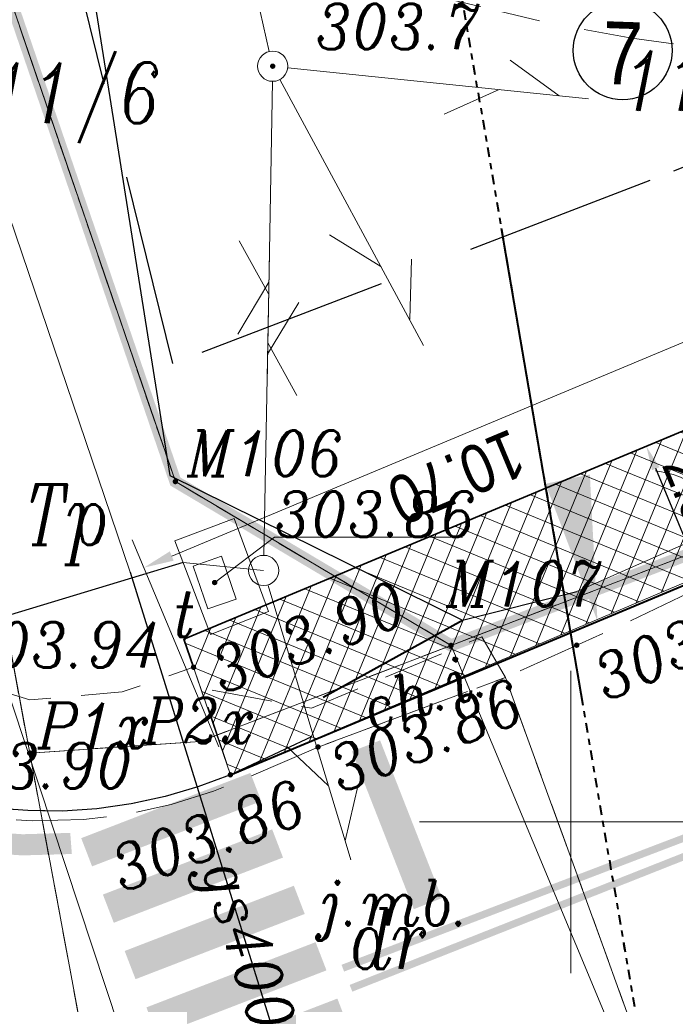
# Model space of a CAD drawing. Extents: x 779 to 3668, y -1329 to 9570.
# Tile 55 of 106: x 2183 to 2194, y -357 to -341. Entities that reach past the tile are written whole.
import ezdxf

# ---------------------------------------------------------------- set-up
doc = ezdxf.new("R2010")
doc.units = 0
for name, pattern in [('( Dashed )', [0.75, 0.5, -0.25]), ('0.5_0.5', [1, 0.5, -0.5]), ('1.5_0.5', [2, 1.5, -0.5]), ('CENTER2', [1.125, 0.75, -0.125, 0.125, -0.125]), ('CIĄGłA', [0]), ('DASH', [0.75, 0.5, -0.25]), ('DGN Style 4', [0.3202, 0.16, -0.08, 0.0002, -0.08]), ('HIDDEN2', [4.7625, 3.175, -1.5875]), ('mz1.0_0.5', [1.5, 1, -0.5])]:
    doc.linetypes.add(name, pattern=pattern)
for name, color, linetype, lineweight in [('203-punkt graniczny', 7, 'Continuous', 0), ('203-punkt graniczny-Atr103', 7, 'Continuous', 0), ('210-oznaczenie konturu użytku gruntowego', 7, 'Continuous', 0), ('211-numer działki ewidencyjnej', 7, 'Continuous', 0), ('218-kontur użytku gruntowego', 7, 'Continuous', 0), ('219-działka ewidencyjna', 7, 'Continuous', 0), ('_a_obiekty', 250, 'Continuous', 30), ('AGP1_granica_opracow', 7, 'Continuous', 15), ('AGP1_KRAWEZNIKI', 7, 'Continuous', 40), ('AGP1_OPISY', 7, 'Continuous', 13), ('brama (linia)', 7, 'Continuous', 0), ('brama (linia) - symbol', 7, 'Continuous', 0), ('chodnik (powierzchnia)', 7, 'Continuous', 0), ('chodnik (powierzchnia)-Atr17', 7, 'Continuous', 0), ('jezdnia (powierzchnia)', 7, 'Continuous', 0), ('jezdnia (powierzchnia)-Atr17', 7, 'Continuous', 0), ('kanał technologiczny (linia)', 7, 'Continuous', 0), ('komora podziemna - przewód telekomunikacyjny (powierzchnia)-ST', 7, 'Continuous', 0), ('krawężnik (linia)', 7, 'Continuous', 0), ('KTOK05_01', 7, 'Continuous', 0), ('MPZP', 7, 'Continuous', 0), ('ogrodzenie trwałe (linia)', 7, 'Continuous', 0), ('przewód gazowy (linia)-SG', 7, 'Continuous', 0), ('przewód gazowy (linia)-SG-Atr1', 7, 'Continuous', 0), ('przewód telekomunikacyjny (linia)-STPOD', 7, 'Continuous', 0), ('przewód telekomunikacyjny (linia)-STPOW - symbol', 7, 'Continuous', 0), ('punkt o określonej wysokości (sieć telekomunikacyjna)-ST', 7, 'Continuous', 0), ('punkt o określonej wysokości (sieć telekomunikacyjna)-ST-Atr2', 7, 'Continuous', 0), ('punkt wysokościowy naturalny', 7, 'Continuous', 0), ('punkt wysokościowy naturalny-Atr2', 7, 'Continuous', 0), ('punkt wysokościowy sztuczny', 7, 'Continuous', 0), ('punkt wysokościowy sztuczny-Atr2', 7, 'Continuous', 0), ('RTPW02', 7, 'Continuous', 0), ('rura ochronna - przewód gazowy (linia)-SG', 7, 'Continuous', 0), ('rura ochronna - przewód telekomunikacyjny (linia)-ST', 7, 'Continuous', 0), ('Sekcje', 7, 'Continuous', 0), ('SUPT01', 7, 'Continuous', 0), ('słup (punkt)', 7, 'Continuous', 0), ('właz prostokątny - siec telekomunikacyjna (punkt)-STPOD', 7, 'Continuous', 0), ('właz prostokątny - siec telekomunikacyjna (punkt)-STPOD-Atr17', 7, 'Continuous', 0), ('Y_OZN_POZ', 251, 'Continuous', 5), ('zz-legenda', 7, 'Continuous', 13), ('zz-obrzeża', 44, 'Continuous', 35), ('zz-wymiry', 7, 'Continuous', 18), ('zz-wypełnienie-chodniki', 142, 'Continuous', 5)]:
    doc.layers.add(name, color=color, linetype=linetype, lineweight=lineweight)
doc.layers.add('Y-ZNAKI', color=7, linetype='Continuous')
doc.layers.add('zz-odwodnienie', color=5, linetype='Continuous')
doc.styles.add('ARIAL', font='ARIALN.TTF')
doc.styles.get("Standard").update_dxf_attribs({"font": 'arial.ttf'})
doc.styles.add('Style-ITALIC_1250', font='ITALIC_1250.shx')
doc.linetypes.add('902-500', pattern='A,3.75,[24,dgnlstyle-geo-mz.shx,S=0.002786,R=0,X=0,Y=0],3.75', length=7.5)
doc.linetypes.add('KTOK05_01-500', pattern='A,3.75,[13,dgnlstyle-rozp_2013.shx,S=0.002778,R=0,X=0,Y=0],3.75', length=7.5)
doc.dimstyles.new('z1do1', dxfattribs={"dimtxt": 0.7, "dimasz": 0.4, "dimexe": 0.5, "dimexo": 0.5, "dimgap": 0.1, "dimtad": 1, "dimrnd": 0.05, "dimzin": 0, "dimdsep": 46, "dimtxsty": 'ARIAL', "dimcen": 0.09, "dimazin": 0, "dimtfac": 1, "dimtofl": 0, "dimtmove": 0, "dimatfit": 3, "dimfxl": 1, "dimtolj": 1, "dimtzin": 0, "dimarcsym": 0})

# ---------------------------------------------------------------- blocks, each defined once
blk = doc.blocks.new('203')
at = {"linetype": 'Continuous', "lineweight": -2, "ltscale": 10}
h = blk.add_hatch(color=0, dxfattribs=at)
edge = h.paths.add_edge_path()
edge.add_arc((0, 0), 0.45, 0, 360)
blk = doc.blocks.new('OK02')
at = {"color": 0, "linetype": 'Continuous', "lineweight": -2, "ltscale": 10}
for centre, start, end in [((-15, 0), 0, 60), ((15, 0), 120, 180)]:
    blk.add_arc(centre, 15, start, end, dxfattribs=at)
blk = doc.blocks.new('US22B')
at = {"color": 0, "linetype": 'Continuous', "lineweight": -2, "ltscale": 10, "flags": 128}
blk.add_lwpolyline([(-3.75, -2.5), (3.75, -2.5), (3.75, 2.5), (-3.75, 2.5), (-3.75, -2.5)], close=True, dxfattribs=at)
blk = doc.blocks.new('PW01')
at = {"linetype": 'Continuous', "lineweight": 13, "ltscale": 10}
h = blk.add_hatch(color=0, dxfattribs=at)
edge = h.paths.add_edge_path()
edge.add_arc((0, 0), 0.45, 0, 360)
blk = doc.blocks.new('PT01')
at = {"color": 0, "linetype": 'Continuous', "lineweight": 13, "ltscale": 10}
for p, q in [((46.5, 0), (37.84, 5)), ((6.5, 0), (0, 0)), ((6.5, 0), (16.5, 0)), ((16.5, 0), (26.5, 0)), ((26.5, 0), (36.5, 0)), ((36.5, 0), (27.84, -5)), ((36.5, 0), (46.5, 0)), ((46.5, 0), (50, 0))]:
    blk.add_line(p, q, dxfattribs=at)
blk = doc.blocks.new('SM04')
at = {"color": 0, "linetype": 'Continuous', "lineweight": -2, "ltscale": 10}
blk.add_circle((0, 0), 2.5, dxfattribs=at)
blk = doc.blocks.new('PW02')
at = {"linetype": 'Continuous', "lineweight": 13, "ltscale": 10}
h = blk.add_hatch(color=0, dxfattribs=at)
edge = h.paths.add_edge_path()
edge.add_arc((0, 0), 0.45, 0, 360)
blk = doc.blocks.new('RTPW02')
at = {"layer": 'RTPW02', "linetype": 'Continuous', "lineweight": 13}
h = blk.add_hatch(color=7, dxfattribs=at)
edge = h.paths.add_edge_path()
edge.add_arc((0, 0), 0.045, 0, 360)
blk = doc.blocks.new('PZT MDCP podkład')
at = {"layer": '218-kontur użytku gruntowego', "color": 8, "linetype": '0.5_0.5', "lineweight": 13, "flags": 128}
for points in [[(2119.596, 20.906), (2113.776, 37.896)], [(2113.776, 37.896), (2119.596, 20.906)], [(2115.366, 26.206), (2117.186, 16.416)], [(2117.186, 16.416), (2115.366, 26.206)], [(2124.156, 18.196), (2119.596, 20.906)], [(2119.596, 20.906), (2124.156, 18.196)], [(2124.156, 18.196), (2129.636, 20.296)], [(2129.636, 20.296), (2124.156, 18.196)], [(2120.006, 16.606), (2124.156, 18.196)], [(2124.156, 18.196), (2120.006, 16.606)], [(2117.186, 16.416), (2120.006, 16.606)], [(2120.006, 16.606), (2117.186, 16.416)], [(2117.186, 16.416), (2119.146, 5.886)], [(2119.146, 5.886), (2117.186, 16.416)]]:
    blk.add_lwpolyline(points, dxfattribs=at)
at = {"layer": '219-działka ewidencyjna', "color": 8, "linetype": 'Continuous', "lineweight": 13, "flags": 128}
for points in [[(2113.776, 37.896), (2119.596, 20.906)], [(2115.366, 26.206), (2117.186, 16.416)], [(2119.596, 20.906), (2124.156, 18.196)], [(2129.636, 20.296), (2124.156, 18.196)], [(2120.006, 16.606), (2124.156, 18.196)], [(2124.156, 18.196), (2127.576, 9.996)], [(2117.186, 16.416), (2120.006, 16.606)], [(2119.146, 5.886), (2117.186, 16.416)]]:
    blk.add_lwpolyline(points, dxfattribs=at)
at = {"layer": 'brama (linia)', "color": 8, "linetype": 'Continuous', "lineweight": 13, "flags": 128}
blk.add_lwpolyline([(2126.236, 19.086), (2131.266, 21.306)], dxfattribs=at)
at = {"layer": 'chodnik (powierzchnia)', "color": 8, "linetype": 'mz1.0_0.5', "lineweight": 13, "flags": 128}
for points in [[(2094.286, 107.736), (2095.496, 102.266), (2096.136, 99.116), (2097.046, 94.516), (2101.066, 73.846), (2102.576, 66.006), (2104.166, 58.036), (2105.666, 50.426), (2108.206, 38.126), (2109.856, 30.556), (2110.966, 25.356), (2112.896, 16.946), (2113.376, 16.626), (2113.866, 16.346), (2114.386, 16.096), (2114.916, 15.896), (2115.466, 15.726), (2116.016, 15.596), (2116.586, 15.506), (2117.156, 15.466), (2117.726, 15.456), (2118.296, 15.496), (2118.866, 15.576), (2119.426, 15.696), (2119.966, 15.856), (2120.506, 16.056), (2119.896, 17.836), (2118.716, 17.426), (2117.186, 17.296), (2115.196, 17.896), (2114.046, 18.856), (2112.546, 25.696), (2111.356, 31.136), (2109.736, 38.596), (2107.226, 50.456), (2105.686, 58.476), (2104.126, 66.306), (2102.566, 74.356), (2098.636, 94.616), (2097.546, 100.076), (2097.016, 102.526), (2095.816, 107.956), (2094.286, 107.736)], [(2125.056, 17.666), (2124.666, 18.336), (2121.846, 17.156), (2120.036, 17.486), (2120.506, 16.056), (2121.846, 16.686), (2121.956, 16.516), (2125.056, 17.666)]]:
    blk.add_lwpolyline(points, close=True, dxfattribs=at)
at = {"layer": 'jezdnia (powierzchnia)', "color": 8, "linetype": '1.5_0.5', "lineweight": 13, "flags": 128}
for points in [[(2222.326, 18.117), (2221.203, 22.083), (2205.386, 20.096), (2204.446, 20.596), (2203.096, 26.226), (2196.866, 25.286), (2195.626, 20.026), (2193.796, 18.826), (2188.866, 17.986), (2181.466, 17.556), (2178.606, 17.876), (2176.756, 18.456), (2173.726, 19.866), (2171.816, 21.166), (2167.276, 24.556), (2161.216, 26.826), (2157.676, 27.806), (2155.096, 28.106), (2148.546, 27.616), (2147.486, 27.656), (2146.556, 27.976), (2145.856, 28.606), (2144.736, 30.366), (2142.996, 34.696), (2142.366, 36.396), (2134.766, 38.986), (2135.116, 38.066), (2135.536, 36.916), (2136.706, 31.206), (2136.736, 29.676), (2136.306, 26.976), (2135.846, 25.416), (2133.726, 22.486), (2132.306, 21.326), (2131.486, 20.706), (2127.046, 18.566), (2125.056, 17.666), (2127.506, 10.916), (2129.216, 11.496), (2130.676, 11.486), (2132.096, 11.146), (2133.716, 10.476), (2146.306, 15.706), (2146.296, 16.146), (2146.506, 16.786), (2146.996, 17.566), (2147.256, 17.806), (2147.826, 18.186), (2148.396, 18.406), (2149.006, 18.516), (2149.656, 18.536), (2150.306, 18.406), (2150.866, 18.186), (2152.256, 17.276), (2152.966, 16.616), (2160.196, 19.556), (2160.416, 20.026), (2161.966, 20.226), (2164.176, 19.736), (2166.856, 18.806), (2176.416, 14.626), (2183.046, 13.986), (2201.016, 15.826), (2205.616, 16.276), (2221.196, 17.986), (2222.326, 18.117)], [(2110.246, 19.936), (2110.936, 17.476), (2113.326, 8.386), (2116.146, -0.544), (2116.966, -3.184), (2116.706, -1.974), (2116.606, -0.994), (2116.606, -0.004), (2116.646, 0.486), (2116.736, 1.166), (2117.026, 2.426), (2117.356, 3.356), (2117.556, 3.806), (2117.906, 4.466), (2118.296, 5.096), (2118.886, 5.896), (2119.376, 6.456), (2120.036, 7.086), (2121.086, 7.896), (2121.946, 8.406), (2122.846, 8.826), (2123.546, 9.076), (2127.506, 10.916), (2125.056, 17.666), (2121.956, 16.516), (2120.686, 15.966), (2120.226, 15.786), (2119.526, 15.566), (2118.806, 15.406), (2118.076, 15.316), (2117.226, 15.296), (2116.596, 15.336), (2115.386, 15.566), (2114.456, 15.876), (2113.576, 16.306), (2112.946, 16.696), (2111.996, 17.486), (2111.336, 18.206), (2110.756, 19.006), (2110.246, 19.936)]]:
    blk.add_lwpolyline(points, close=True, dxfattribs=at)
at = {"layer": 'kanał technologiczny (linia)', "color": 8, "linetype": 'Continuous', "lineweight": 13, "flags": 128}
blk.add_lwpolyline([(2076.829, 99.116), (2097.466, 101.996), (2098.496, 100.976), (2099.736, 94.596), (2102.876, 80.006), (2107.146, 57.576), (2110.276, 41.516), (2112.466, 30.966), (2113.936, 24.136), (2116.446, 18.576), (2123.106, -1.554), (2123.726, -2.874), (2127.703, -15.767)], dxfattribs=at)
at = {"layer": 'komora podziemna - przewód telekomunikacyjny (powierzchnia)-ST', "color": 8, "linetype": 'Continuous', "lineweight": 13, "flags": 128}
blk.add_lwpolyline([(2120.176, 18.376), (2119.586, 19.926), (2120.566, 20.296), (2121.136, 18.756), (2120.176, 18.376)], close=True, dxfattribs=at)
at = {"layer": 'krawężnik (linia)', "color": 8, "linetype": 'Continuous', "lineweight": 30, "flags": 128}
blk.add_lwpolyline([(2121.846, 16.686), (2120.506, 16.056), (2119.966, 15.856), (2119.426, 15.696), (2118.866, 15.576), (2118.296, 15.496), (2117.726, 15.456), (2117.156, 15.466), (2116.586, 15.506)], dxfattribs=at)
at = {"layer": 'KTOK05_01', "color": 8, "linetype": 'KTOK05_01-500', "lineweight": 40}
blk.add_line((2122.04, 17.341), (2124.346, 18.616), dxfattribs=at)
at = {"layer": 'MPZP', "color": 8, "linetype": 'DGN Style 4', "lineweight": 40, "flags": 128}
blk.add_lwpolyline([(2134.413, -13.933), (2127.576, 9.996), (2122.802, 37.892), (2105.951, 127.031)], dxfattribs=at)
at = {"layer": 'ogrodzenie trwałe (linia)', "color": 8, "linetype": '902-500', "lineweight": 30, "flags": 128}
blk.add_lwpolyline([(2134.936, 37.206), (2130.856, 38.356), (2128.256, 38.936), (2120.626, 40.026), (2116.476, 40.046), (2119.506, 21.006), (2124.346, 18.616), (2126.236, 19.086)], dxfattribs=at)
at = {"layer": 'przewód gazowy (linia)-SG', "color": 8, "linetype": 'Continuous', "lineweight": 13, "flags": 128}
blk.add_lwpolyline([(2129.388, -15.306), (2127.316, -8.644), (2125.216, -1.084), (2123.766, 3.626), (2118.846, 19.406), (2116.106, 27.466), (2111.436, 41.766), (2110.066, 46.496)], dxfattribs=at)
at = {"layer": 'przewód telekomunikacyjny (linia)-STPOD', "color": 8, "linetype": 'Continuous', "lineweight": 13, "flags": 128}
for points in [[(2095.425, 12.989), (2096.886, 13.246), (2104.586, 15.236), (2108.856, 16.276), (2119.726, 19.566)], [(2121.056, 19.436), (2119.726, 19.566)]]:
    blk.add_lwpolyline(points, dxfattribs=at)
at = {"layer": 'punkt o określonej wysokości (sieć telekomunikacyjna)-ST-Atr2', "color": 8, "lineweight": 13, "flags": 128}
blk.add_lwpolyline([(2120.246, 19.236), (2121.236, 19.986), (2124.345, 19.986)], dxfattribs=at)
at = {"layer": 'rura ochronna - przewód gazowy (linia)-SG', "color": 8, "linetype": 'Continuous', "lineweight": 30, "flags": 128}
blk.add_lwpolyline([(2118.846, 19.406), (2123.766, 3.626)], dxfattribs=at)
at = {"layer": 'rura ochronna - przewód telekomunikacyjny (linia)-ST', "color": 8, "linetype": 'Continuous', "lineweight": 30, "flags": 128}
blk.add_lwpolyline([(2119.726, 19.566), (2108.856, 16.276), (2104.586, 15.236), (2096.886, 13.246), (2095.425, 12.989)], dxfattribs=at)
at = {"layer": 'Sekcje', "color": 8, "linetype": 'Continuous', "lineweight": 13}
for p, q in [((2126.136, 17.776), (2126.136, 12.776)), ((2123.636, 15.276), (2128.636, 15.276))]:
    blk.add_line(p, q, dxfattribs=at)
at = {"layer": 'SUPT01', "color": 8, "linetype": 'Continuous', "lineweight": 13}
for p, q in [((2120.031, 32.893), (2121.15, 28.02)), ((2125.137, 27.874), (2125.947, 27.288)), ((2126.429, 27.238), (2121.455, 27.751)), ((2121.112, 22.527), (2121.202, 27.527)), ((2123.703, 23.158), (2121.325, 27.557)), ((2124.953, 27.39), (2124.04, 26.982)), ((2122.997, 24.463), (2122.146, 24.988)), ((2121.139, 24.011), (2120.654, 24.886)), ((2121.151, 24.686), (2121.061, 19.686)), ((2123.501, 24.583), (2123.473, 23.584)), ((2120.627, 23.345), (2121.142, 24.202)), ((2121.636, 23.868), (2121.121, 23.011)), ((2121.124, 23.202), (2121.608, 22.327))]:
    blk.add_line(p, q, dxfattribs=at)
at = {"layer": '203-punkt graniczny', "color": 8, "linetype": 'Continuous', "lineweight": 13, "xscale": 0.1, "yscale": 0.1, "zscale": 0.1}
for p in [(2119.596, 20.906), (2124.156, 18.196), (2120.006, 16.606), (2117.186, 16.416)]:
    blk.add_blockref('203', p, dxfattribs=at)
at = {"layer": 'brama (linia) - symbol', "color": 8, "linetype": 'Continuous', "lineweight": 13, "xscale": 0.1, "yscale": 0.1, "zscale": 0.1, "rotation": 23.814}
blk.add_blockref('OK02', (2128.751, 20.196), dxfattribs=at)
at = {"layer": 'przewód telekomunikacyjny (linia)-STPOW - symbol', "color": 8, "linetype": 'Continuous', "lineweight": 13, "ltscale": 0.965429, "xscale": 0.09481436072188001, "yscale": 0.09481436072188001, "zscale": 0.1, "rotation": 286.765}
blk.add_blockref('PT01', (2121.131, 19.188), dxfattribs=at)
at = {"layer": 'punkt o określonej wysokości (sieć telekomunikacyjna)-ST', "color": 8, "linetype": 'Continuous', "lineweight": 13, "xscale": 0.1, "yscale": 0.1, "zscale": 0.1}
blk.add_blockref('PW01', (2120.246, 19.236), dxfattribs=at)
at = {"layer": 'punkt wysokościowy naturalny', "color": 8, "linetype": 'Continuous', "lineweight": 13, "xscale": 0.1, "yscale": 0.1, "zscale": 0.1}
blk.add_blockref('PW01', (2121.206, 27.776), dxfattribs=at)
at = {"layer": 'punkt wysokościowy sztuczny', "color": 8, "linetype": 'Continuous', "lineweight": 13, "xscale": 0.1, "yscale": 0.1, "zscale": 0.1}
blk.add_blockref('PW02', (2121.956, 16.516), dxfattribs=at)
at = {"layer": 'RTPW02', "color": 8, "linetype": 'Continuous', "lineweight": 13}
for p in [(2126.236, 18.2), (2119.896, 17.836), (2120.506, 16.056)]:
    blk.add_blockref('RTPW02', p, dxfattribs=at)
at = {"layer": 'słup (punkt)', "color": 8, "linetype": 'Continuous', "lineweight": 13, "xscale": 0.1, "yscale": 0.1, "zscale": 0.1}
for p in [(2121.206, 27.776), (2121.056, 19.436)]:
    blk.add_blockref('SM04', p, dxfattribs=at)
at = {"layer": 'właz prostokątny - siec telekomunikacyjna (punkt)-STPOD', "color": 8, "linetype": 'Continuous', "lineweight": 13, "xscale": 0.1, "yscale": 0.1, "zscale": 0.1, "rotation": 108.9699999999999}
blk.add_blockref('US22B', (2120.246, 19.236), dxfattribs=at)
at = {"layer": '203-punkt graniczny-Atr103', "color": 8, "lineweight": 13, "char_height": 0.75, "attachment_point": 7, "line_spacing_factor": 0.6}
for s, insert in [('\\FITALIC_1250;\\H1x;\\W0.9;M106', (2119.79, 20.998)), ('\\FITALIC_1250;\\H1x;\\W0.9;M107', (2124.077, 18.841)), ('\\FITALIC_1250;\\H1x;\\W0.9;P2x', (2119.062, 16.58)), ('\\FITALIC_1250;\\H1x;\\W0.9;P1x', (2117.323, 16.495))]:
    blk.add_mtext(s, dxfattribs=dict(at, insert=insert))
at = {"layer": '210-oznaczenie konturu użytku gruntowego', "color": 8, "linetype": 'Continuous', "lineweight": 13, "char_height": 1, "attachment_point": 7, "line_spacing_factor": 0.6}
for s, insert in [('\\FITALIC_1250;\\H1x;\\W0.79;Tp', (2117.089, 19.527)), ('\\FITALIC_1250;\\H1x;\\W0.79;dr', (2122.464, 12.846))]:
    blk.add_mtext(s, dxfattribs=dict(at, insert=insert))
at = {"layer": '211-numer działki ewidencyjnej', "color": 8, "linetype": 'Continuous', "lineweight": 13, "char_height": 1, "attachment_point": 1, "line_spacing_factor": 0.6}
for s, insert in [('\\FITALIC_1250;\\H1x;\\W0.79;111/7', (2126.996, 28.036)), ('\\FITALIC_1250;\\H1x;\\W0.79;111/6', (2115.796, 27.836))]:
    blk.add_mtext(s, dxfattribs=dict(at, insert=insert))
at = {"layer": 'chodnik (powierzchnia)-Atr17', "color": 8, "lineweight": 13, "insert": (2122.824, 16.759), "char_height": 0.75, "attachment_point": 7, "rotation": 17.987, "line_spacing_factor": 0.6}
blk.add_mtext('\\FITALIC_1250;\\H1x;\\W0.9;ch.i.', dxfattribs=at)
at = {"layer": 'jezdnia (powierzchnia)-Atr17', "color": 8, "lineweight": 13, "insert": (2121.989, 13.313), "char_height": 0.75, "attachment_point": 7, "line_spacing_factor": 0.6}
blk.add_mtext('\\FITALIC_1250;\\H1x;\\W0.9;j.mb.', dxfattribs=at)
at = {"layer": 'przewód gazowy (linia)-SG-Atr1', "color": 8, "lineweight": 13, "insert": (2120.268, 14.585), "char_height": 0.75, "attachment_point": 4, "rotation": 287.317, "line_spacing_factor": 0.6}
blk.add_mtext('\\FITALIC_1250;\\H1x;\\W0.9;gs400', dxfattribs=at)
at = {"layer": 'punkt o określonej wysokości (sieć telekomunikacyjna)-ST-Atr2', "color": 8, "lineweight": 13, "insert": (2121.236, 19.994), "char_height": 0.75, "attachment_point": 7, "line_spacing_factor": 0.6}
blk.add_mtext('\\FITALIC_1250;\\H1x;\\W0.9;303.86', dxfattribs=at)
at = {"layer": 'punkt wysokościowy naturalny-Atr2', "color": 8, "lineweight": 13, "insert": (2121.916, 28.806), "char_height": 0.75, "attachment_point": 1, "line_spacing_factor": 0.6}
blk.add_mtext('\\FITALIC_1250;\\H1x;\\W0.9;303.7', dxfattribs=at)
at = {"layer": 'punkt wysokościowy sztuczny-Atr2', "color": 8, "lineweight": 13, "insert": (2122.046, 16.446), "char_height": 0.75, "attachment_point": 1, "rotation": 21.483, "line_spacing_factor": 0.6}
blk.add_mtext('\\FITALIC_1250;\\H1x;\\W0.9;303.86', dxfattribs=at)
at = {"layer": 'RTPW02', "color": 8, "linetype": 'Continuous', "lineweight": 13, "style": 'Style-ITALIC_1250', "width": 0.9}
for s, rotation, p in [('303.90', 20.9516, (2120.363, 17.389)), ('303.88', 23.0149, (2126.714, 17.265)), ('303.86', 20.9516, (2118.71, 14.104))]:
    blk.add_text(s, height=0.75, rotation=rotation, dxfattribs=at).set_placement(p)
for s, p in [('303.94', (2115.997, 17.829)), ('303.90', (2115.539, 15.832))]:
    blk.add_text(s, height=0.75, dxfattribs=at).set_placement(p)
at = {"layer": 'właz prostokątny - siec telekomunikacyjna (punkt)-STPOD-Atr17', "color": 8, "lineweight": 13, "insert": (2119.536, 18.336), "char_height": 0.75, "attachment_point": 7, "line_spacing_factor": 0.6}
blk.add_mtext('\\FITALIC_1250;\\H1x;\\W0.9;t', dxfattribs=at)
blk = doc.blocks.new('*D1469')
at = {"layer": 'Defpoints', "color": 0, "transparency": 16777216}
for p in [(2191.62, -339.028), (2196.332, -348.968)]:
    blk.add_point(p, dxfattribs=at)
at = {"layer": 'zz-legenda', "color": 0, "lineweight": -2, "transparency": 16777216}
blk.add_line((2194.897, -345.941), (2196.161, -348.606), dxfattribs=at)
at = {"layer": 'zz-legenda', "color": 0, "transparency": 16777216}
blk.add_solid([(2196.221, -348.578), (2196.101, -348.635), (2196.332, -348.968)], dxfattribs=at)
at = {"layer": 'zz-legenda', "color": 0, "transparency": 16777216, "insert": (2195.618, -346.407), "char_height": 0.7, "attachment_point": 5, "rotation": 295.3622, "style": 'ARIAL'}
blk.add_mtext('\\A1;R11', dxfattribs=at)
blk = doc.blocks.new('*D1487')
at = {"layer": 'Defpoints', "color": 0, "transparency": 16777216}
for p in [(2193.347, -347.658), (2192.959, -347.82), (2193.852, -349.963)]:
    blk.add_point(p, dxfattribs=at)
at = {"layer": 'zz-wymiry', "color": 0, "lineweight": -2, "transparency": 16777216}
for p, q in [((2193.42, -347.628), (2193.809, -347.466)), ((2194.087, -349.432), (2193.501, -348.027)), ((2194.313, -349.77), (2194.702, -349.608))]:
    blk.add_line(p, q, dxfattribs=at)
at = {"layer": 'zz-wymiry', "color": 0, "transparency": 16777216}
for points in [[(2193.563, -348.002), (2193.44, -348.053), (2193.347, -347.658)], [(2194.148, -349.406), (2194.025, -349.457), (2194.24, -349.801)]]:
    blk.add_solid(points, dxfattribs=at)
at = {"layer": 'zz-wymiry', "color": 0, "transparency": 16777216, "insert": (2194.216, -348.553), "char_height": 0.7, "attachment_point": 5, "rotation": 292.6279, "style": 'ARIAL'}
blk.add_mtext('\\A1;2.30', dxfattribs=at)
blk = doc.blocks.new('*D1499')
at = {"layer": 'Defpoints', "color": 0, "transparency": 16777216}
for p in [(2202.426, -336.97), (2191.62, -339.028), (2197.241, -343.66), (2196.332, -348.968)]:
    blk.add_point(p, dxfattribs=at)
at = {"layer": 'zz-wymiry', "color": 0, "lineweight": -2, "transparency": 16777216}
for p, q in [((2201.935, -337.064), (2198.284, -337.759)), ((2196.118, -348.516), (2194.526, -345.157))]:
    blk.add_line(p, q, dxfattribs=at)
blk.add_arc((2191.62, -339.028), 7.283, 298.5092, 7.6339, dxfattribs=at)
at = {"layer": 'zz-wymiry', "color": 0, "transparency": 16777216}
for points in [[(2198.773, -338.071), (2198.905, -338.05), (2198.775, -337.665)], [(2195.127, -345.488), (2195.067, -345.369), (2194.74, -345.609)]]:
    blk.add_solid(points, dxfattribs=at)
at = {"layer": 'zz-wymiry', "color": 0, "transparency": 16777216, "insert": (2198.522, -342.533), "char_height": 0.7, "attachment_point": 5, "rotation": 243.0715, "style": 'ARIAL'}
blk.add_mtext('\\A1;75.42°', dxfattribs=at)

msp = doc.modelspace()

# ---------------------------------------------------------------- hatches: boundary and pattern name
at = {"layer": 'zz-wypełnienie-chodniki'}
h = msp.add_hatch(dxfattribs=at)
h.set_pattern_fill('ANSI37', color=256, scale=0.1, style=0)
edge = h.paths.add_edge_path()
edge.add_arc((2213.798, -338.871), 2.633, 240.8317, 270.2907, ccw=False)
edge.add_arc((2214.308, -338.312), 3.373, 200.4117, 237.8983, ccw=False)
edge.add_arc((2368.544, -287.686), 165.704, 197.78063, 198.21758, ccw=False)
edge.add_arc((2214.562, -337.058), 4, 112.3008, 197.8899, ccw=False)
edge.add_line((2213.044, -333.358), (2216.905, -332.05))
edge.add_arc((2211.041, -315.811), 17.265, 289.857, 321.7648)
edge.add_arc((2212.625, -317.085), 15.232, 321.8391, 367.187)
edge.add_line((2227.737, -315.179), (2223.088, -291.385))
edge.add_line((2223.088, -291.385), (2221.238, -285.323))
edge.add_line((2221.238, -285.323), (2217.65, -275.293))
edge.add_line((2217.65, -275.293), (2210.524, -257.217))
edge.add_line((2210.524, -257.217), (2206.575, -247.203))
edge.add_line((2206.575, -247.203), (2206.242, -246.357))
edge.add_arc((2201.59, -248.192), 5.001, 21.5279, 100.5413)
edge.add_line((2200.675, -243.276), (2200.542, -243.3))
edge.add_line((2200.542, -243.3), (2178.547, -247.397))
edge.add_line((2178.547, -247.397), (2187.813, -297.142))
edge.add_line((2187.813, -297.142), (2191.516, -296.452))
edge.add_arc((2191.648, -297.648), 1.203, -19.9619, 96.3072, ccw=False)
edge.add_arc((2192.309, -297.887), 0.5, 317.2271, 339.9615, ccw=False)
edge.add_arc((2197.626, -302.806), 6.744, 137.2271, 184.4632)
edge.add_line((2190.903, -303.331), (2191.261, -305.647))
edge.add_line((2191.261, -305.647), (2192.319, -311.358))
edge.add_line((2192.319, -311.358), (2193.162, -315.902))
edge.add_line((2193.162, -315.902), (2195.318, -325.837))
edge.add_arc((2210.401, -321.909), 15.586, 194.5951, 204.2785)
edge.add_arc((2203.598, -324.846), 8.178, 205.1212, 225.4637)
edge.add_line((2197.862, -330.675), (2200.293, -333.092))
edge.add_arc((2194.588, -338.265), 7.702, 27.1145, 42.1999, ccw=False)
edge.add_line((2201.443, -334.755), (2202.535, -337.305))
edge.add_arc((2196.295, -339.134), 6.503, -2.9609, 16.3405, ccw=False)
edge.add_arc((2184.659, -337.354), 18.253, 344.7004, 353.3418, ccw=False)
edge.add_line((2202.265, -342.17), (2201.975, -343.22))
edge.add_arc((2192.413, -339.706), 10.187, 310.1754, 339.8225, ccw=False)
edge.add_line((2198.985, -347.49), (2198.507, -347.682))
edge.add_arc((2192.413, -339.706), 10.037, 307.382, 339.7888)
edge.add_arc((2172.677, -334.532), 30.409, 343.4897, 347.8328)
edge.add_arc((2184.654, -337.353), 18.108, 348.5707, 353.3645)
edge.add_arc((2196.212, -339.143), 6.436, 357.3081, 376.0488)
edge.add_line((2202.397, -337.364), (2201.307, -334.819))
edge.add_arc((2198.581, -335.504), 2.812, 14.1144, 55.2095)
edge.add_line((2200.185, -333.195), (2197.757, -330.782))
edge.add_arc((2203.598, -324.846), 8.328, 205.1136, 225.4611, ccw=False)
edge.add_arc((2210.401, -321.909), 15.736, 194.5839, 204.2825, ccw=False)
edge.add_line((2195.172, -325.872), (2193.015, -315.931))
edge.add_line((2193.015, -315.931), (2192.139, -311.239))
edge.add_line((2192.139, -311.239), (2189.469, -311.736))
edge.add_line((2189.469, -311.736), (2188.434, -306.334))
edge.add_line((2188.434, -306.334), (2191.142, -305.83))
edge.add_line((2191.142, -305.83), (2190.754, -303.349))
edge.add_arc((2197.626, -302.806), 6.894, 137.4766, 184.5106, ccw=False)
edge.add_arc((2192.177, -297.809), 0.5, 317.4766, 342.905)
edge.add_arc((2191.651, -297.647), 1.05, 342.905, 381.532)
edge.add_line((2192.628, -297.262), (2185.882, -298.518))
edge.add_line((2185.882, -298.518), (2183.725, -286.938))
edge.add_line((2183.725, -286.938), (2184.856, -286.727))
edge.add_line((2184.856, -286.727), (2177.536, -247.433))
edge.add_line((2177.536, -247.433), (2178.519, -247.25))
edge.add_line((2178.519, -247.25), (2200.529, -243.15))
edge.add_line((2200.529, -243.15), (2200.649, -243.128))
edge.add_arc((2201.59, -248.191), 5.151, 21.5199, 100.5252, ccw=False)
edge.add_line((2206.381, -246.302), (2206.71, -247.137))
edge.add_line((2206.71, -247.137), (2210.67, -257.181))
edge.add_line((2210.67, -257.181), (2214.426, -266.706))
edge.add_line((2214.426, -266.706), (2215.04, -266.464))
edge.add_line((2215.04, -266.464), (2215.649, -268.008))
edge.add_line((2215.649, -268.008), (2215.035, -268.25))
edge.add_line((2215.035, -268.25), (2217.79, -275.238))
edge.add_line((2217.79, -275.238), (2221.381, -285.279))
edge.add_line((2221.381, -285.279), (2223.235, -291.356))
edge.add_line((2223.235, -291.356), (2227.886, -315.161))
edge.add_arc((2212.625, -317.085), 15.382, -38.1613, 7.187, ccw=False)
edge.add_arc((2211.041, -315.811), 17.415, 289.8521, 321.7651, ccw=False)
edge.add_line((2216.955, -332.191), (2213.092, -333.5))
edge.add_arc((2214.529, -337.043), 3.823, 112.068, 198.2671)
edge.add_line((2210.898, -338.241), (2211.287, -339.437))
edge.add_arc((2213.748, -338.622), 2.593, 198.3194, 219.5312)
edge.add_arc((2213.798, -338.871), 2.483, 214.3489, 282.1486)
edge.add_line((2214.321, -341.298), (2213.812, -341.504))
h = msp.add_hatch(dxfattribs=at)
h.set_pattern_fill('ANSI37', color=256, scale=0.1, style=0)
h.set_pattern_definition([(67.6279, (2187.80497, -352.46008), (-0.293602, 0.120847), []), (157.6279, (2187.80497, -352.46008), (-0.120847, -0.293602), [])])
h.paths.add_polyline_path([(2201.145, -344.967), (2201.868, -343.515), (2202.476, -341.529), (2202.824, -339.327), (2202.395, -336.622), (2200.408, -338.374), (2200.431, -339.752), (2199.95, -341.955), (2198.925, -344.149), (2197.189, -345.912), (2194.912, -347.006), (2185.696, -350.847), (2186.465, -353.09), (2197.418, -348.453), (2198.404, -347.934), (2199.773, -346.75)])

# ---------------------------------------------------------------- linework, layer by layer
at = {"color": 3, "linetype": 'HIDDEN2', "lineweight": 30}
msp.add_lwpolyline([(2241.938, -344.334), (2229.257, -338.112), (2225.397, -335.963, 0.098353), (2223.172, -335.246), (2221.179, -335.014), (2214.394, -335.522), (2214.038, -335.508, 0.105754), (2211.565, -335.94), (2196.745, -341.924), (2193.404, -343.264), (2185.511, -346.289), (2183.968, -340.002), (2181.82, -330.194), (2177.872, -310.963)], format="xyb", dxfattribs=at)
at = {"layer": '_a_obiekty', "color": 251, "linetype": 'DASH', "lineweight": 5, "ltscale": 3, "true_color": 0x636466, "elevation": 0}
msp.add_lwpolyline([(2167.885, -314.03), (2168.396, -316.775, 0.414214), (2203.372, -340.788), (2203.962, -340.678, 0.414214), (2227.975, -305.702), (2227.465, -302.957, 0.414214), (2192.489, -278.944), (2191.899, -279.053, 0.414214)], format="xyb", close=True, dxfattribs=at)
at = {"layer": 'AGP1_granica_opracow', "color": 5, "linetype": 'CENTER2', "lineweight": 9, "ltscale": 5, "const_width": 0.2}
msp.add_lwpolyline([(2166.545, -265.88), (2169.935, -283.36), (2178.195, -325.93), (2182.565, -325.84), (2182.575, -329.03), (2179.045, -329.11), (2179.735, -331.25), (2185.555, -348.24), (2190.115, -350.95), (2195.595, -348.85), (2198.985, -347.49), (2219.145, -339.35), (2226.475, -343.43), (2239.295, -349.72), (2233.605, -326.01), (2228.175, -303.9), (2222.495, -286.13), (2217.355, -271.82)], dxfattribs=at)
at = {"layer": 'AGP1_KRAWEZNIKI'}
msp.add_line((2186.465, -353.09), (2196.332, -348.968), dxfattribs=at)
at = {"layer": 'AGP1_OPISY', "linetype": 'Continuous', "lineweight": 30}
msp.add_circle((2192.955, -341.11), 0.817, dxfattribs=at)
at = {"layer": 'MPZP', "color": 202, "linetype": 'DGN Style 4', "lineweight": 40, "ltscale": 50, "true_color": 0x8a2be2, "flags": 128}
msp.add_lwpolyline([(2200.372, -383.08), (2193.535, -359.15), (2193.105, -356.636), (2192.746, -354.538), (2192.059, -350.529), (2190.677, -342.454), (2189.38, -334.871), (2188.761, -331.255), (2187.435, -324.24), (2186.914, -321.488), (2185.885, -316.043), (2185.166, -312.24), (2184.596, -309.227), (2183.438, -303.098), (2182.811, -299.782), (2181.653, -293.656), (2180.562, -287.887), (2179.674, -283.19), (2178.869, -278.928), (2178.09, -274.807), (2177.235, -270.285), (2175.348, -260.303), (2173.578, -250.94), (2171.611, -240.426), (2170.809, -235.899), (2167.877, -219.333)], dxfattribs=at)
at = {"layer": 'Y-ZNAKI'}
for points, const_width in [([(2188.325, -356.289), (2198.846, -352.276)], 0.12), ([(2188.46, -356.622), (2198.929, -352.48)], 0.12), ([(2186.886, -353.293), (2184.087, -354.372)], 0.5), ([(2187.246, -354.226), (2184.446, -355.305)], 0.5), ([(2187.605, -355.159), (2184.806, -356.238)], 0.5), ([(2187.965, -356.092), (2185.166, -357.171)], 0.5), ([(2188.325, -357.025), (2185.526, -358.104)], 0.5)]:
    msp.add_lwpolyline(points, dxfattribs=dict(at, const_width=const_width))
at = {"layer": 'Y-ZNAKI', "linetype": '( Dashed )', "ltscale": 2, "const_width": 0.5}
msp.add_lwpolyline([(2188.709, -352.613), (2189.732, -355.222)], dxfattribs=at)
at = {"layer": 'Y_OZN_POZ', "const_width": 0.35}
msp.add_lwpolyline([(2175.526, -349.021, 0.330012), (2183.829, -354.226, -1.49647)], format="xyb", dxfattribs=at)
at = {"layer": 'zz-obrzeża'}
for p, q in [((2185.696, -350.847), (2196.533, -346.33)), ((2185.855, -351.31), (2185.696, -350.847))]:
    msp.add_line(p, q, dxfattribs=at)
at = {"layer": 'zz-odwodnienie'}
msp.add_lwpolyline([(2192.045, -348.201, 0.75, 0, 0), (2192.538, -350.553, 0, 0, 0)], format="xyseb", dxfattribs=at)
at = {"layer": 'zz-wymiry'}
for p, q in [((2194.44, -345.735), (2185.495, -349.472)), ((2186.272, -352.629), (2184.841, -349.203))]:
    msp.add_line(p, q, dxfattribs=at)
msp.add_solid([(2185.527, -349.549), (2185.463, -349.395), (2185.034, -349.665)], dxfattribs=at)
at = {"layer": 'zz-wypełnienie-chodniki'}
msp.add_lwpolyline([(2185.696, -350.847), (2194.912, -347.006), (2197.189, -345.912), (2198.925, -344.149), (2199.95, -341.955), (2200.431, -339.752), (2200.408, -338.374), (2202.395, -336.622), (2202.824, -339.327), (2202.476, -341.529), (2201.868, -343.515), (2201.145, -344.967), (2199.773, -346.75), (2198.404, -347.934), (2197.418, -348.453), (2186.465, -353.09)], close=True, dxfattribs=at)

# ---------------------------------------------------------------- block references
at = {"layer": 'kanał technologiczny (linia)', "color": 18, "linetype": 'CIĄGłA', "lineweight": 5, "true_color": 0x000000}
msp.add_blockref('PZT MDCP podkład', (65.959, -369.147), dxfattribs=at)

# ---------------------------------------------------------------- texts
at = {"layer": 'AGP1_OPISY', "linetype": 'Continuous', "lineweight": 30, "insert": (2192.636, -340.626), "char_height": 1.037, "width": 0.84164, "attachment_point": 1, "rotation": 358.0606, "style": 'ARIAL'}
msp.add_mtext('7', dxfattribs=at)
at = {"layer": 'zz-wymiry', "insert": (2190.202, -348.165), "char_height": 0.8, "attachment_point": 5, "rotation": 202.6751, "style": 'ARIAL'}
msp.add_mtext('\\A1;10.70', dxfattribs=at)

# ---------------------------------------------------------------- dimensions: what is measured, and where the dimension line sits
at = {"layer": 'zz-legenda'}
dim = msp.add_radius_dim(center=(2191.62, -339.028), mpoint=(2196.332, -348.968), dimstyle='z1do1', override={"dimdec": 0}, dxfattribs=at)
dim.commit()
dim.dimension.update_dxf_attribs({"geometry": '*D1469', "text_midpoint": (2195.21, -346.6), "dimtype": 164})
at = {"layer": 'zz-wymiry'}
dim = msp.add_angular_dim_3p(base=(2197.241, -343.66), center=(2191.62, -339.028), p1=(2196.332, -348.968), p2=(2202.426, -336.97), dimstyle='z1do1', dxfattribs=at)
dim.commit()
dim.dimension.update_dxf_attribs({"geometry": '*D1499', "text_midpoint": (2198.522, -342.533)})
dim = msp.add_aligned_dim(p1=(2193.852, -349.963), p2=(2192.959, -347.82), distance=-0.421, dimstyle='z1do1', dxfattribs=at)
dim.commit()
dim.dimension.update_dxf_attribs({"geometry": '*D1487', "text_midpoint": (2194.216, -348.553)})

doc.saveas('drawing.dxf')
